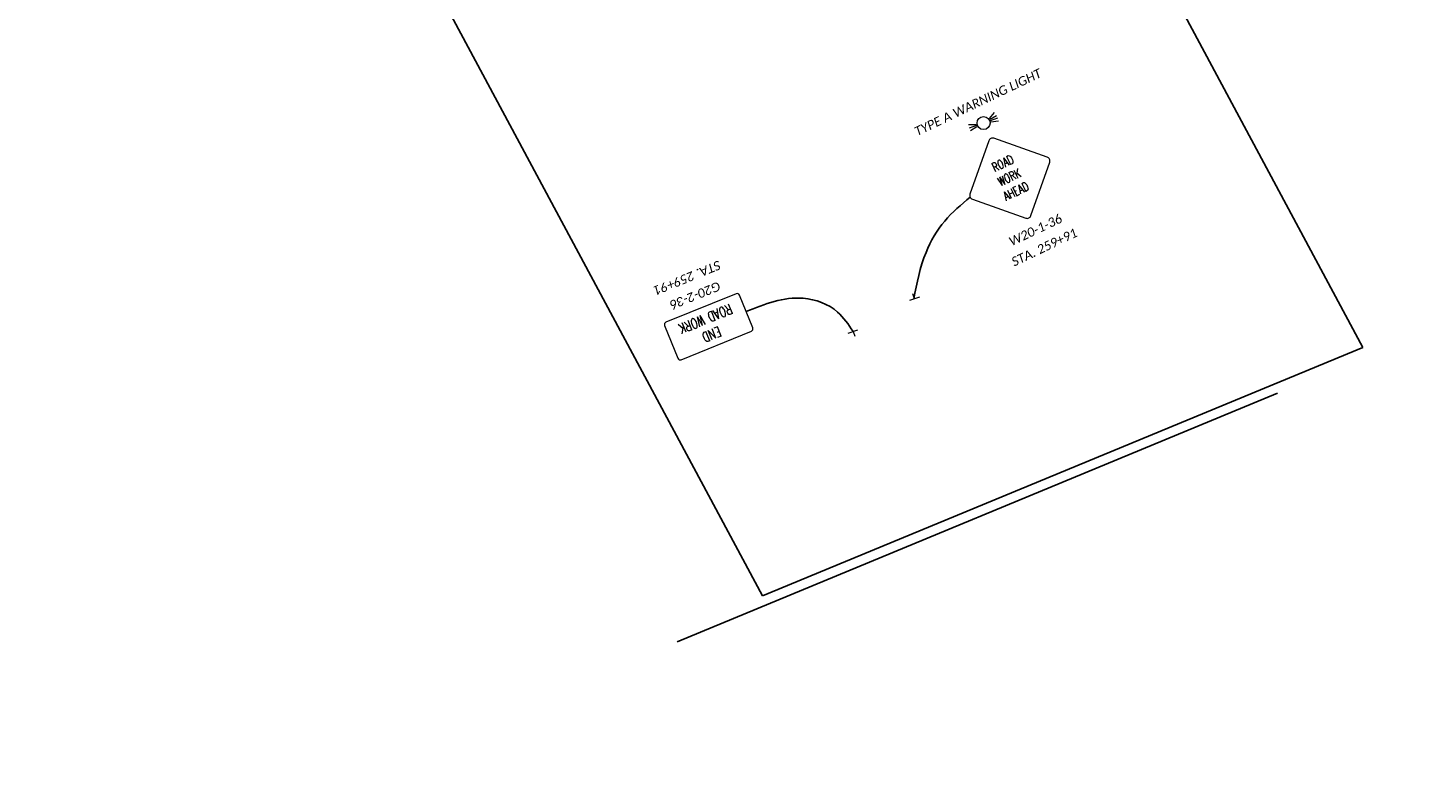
# Model space of a CAD drawing. Header units: feet. Extents: x 2243827 to 2247857, y 592450 to 600010.
# Tile 2 of 12: x 2245495 to 2246361, y 595305 to 595761. Entities that reach past the tile are written whole.
import ezdxf
from ezdxf import colors
from ezdxf.entities.mleader import LeaderData, LeaderLine
from ezdxf.enums import TextEntityAlignment as Align
from ezdxf.math import Vec2, Vec3

# ---------------------------------------------------------------- set-up
doc = ezdxf.new("R2010")
doc.units = ezdxf.units.FT
doc.header["$MEASUREMENT"] = 0
doc.layers.add('SC_Scratch1', color=7, linetype='Continuous', plot=False)
doc.layers.add('SN_P_Signs', color=120, linetype='Continuous')
doc.layers.add('TX_P_20', color=7, linetype='Continuous')
doc.styles.add('P_Slanted_Normal', font='calibrii.ttf', dxfattribs={"height": 0.14})
doc.styles.add('S', font='SIMPLEX', dxfattribs={"width": 0.7})

# ---------------------------------------------------------------- blocks, each defined once
blk = doc.blocks.new('SGN1PP')
at = {"layer": 'SN_P_Signs', "color": 120, "linetype": 'Continuous', "lineweight": 13}
for p, q in [((0, 0), (-0.08, 0)), ((0, 0.08), (0, -0.08))]:
    blk.add_line(p, q, dxfattribs=at)

msp = doc.modelspace()

# ---------------------------------------------------------------- linework, layer by layer
at = {"layer": 'SC_Scratch1'}
for p, q in [((2245511.405, 597071.131), (2246320.594, 595563.113)), ((2245158.941, 596882.003), (2245949.122, 595409.409)), ((2245949.122, 595409.409), (2246320.594, 595563.113)), ((2245896.251, 595381.039), (2246267.723, 595534.743))]:
    msp.add_line(p, q, dxfattribs=at)
at = {"layer": 'SN_P_Signs', "linetype": 'Continuous', "lineweight": 13}
for p, q in [((2246089.615, 595704.75), (2246092.693, 595708.365)), ((2246081.308, 595700.866), (2246076.561, 595700.824)), ((2246081.467, 595700.33), (2246077.057, 595698.732)), ((2246081.827, 595699.56), (2246077.775, 595697.197)), ((2246089.925, 595704.284), (2246093.98, 595706.642)), ((2246090.284, 595703.513), (2246094.696, 595705.107)), ((2246090.503, 595702.665), (2246095.135, 595703.404))]:
    msp.add_line(p, q, dxfattribs=at)
at = {"layer": 'SN_P_Signs', "linetype": 'Continuous', "lineweight": 13, "flags": 128}
for points in [[(2246126.837, 595677.633, 0.4142136), (2246125.315, 595680.824), (2246092.324, 595692.509, 0.4142136), (2246089.133, 595690.987), (2246077.448, 595657.996, 0.4142136), (2246078.97, 595654.805), (2246111.961, 595643.12, 0.4142136), (2246115.152, 595644.642)], [(2245888.519, 595576.651), (2245896.769, 595556.392, 0.4142136), (2245898.805, 595555.534), (2245942.219, 595573.213, 0.4142136), (2245943.076, 595575.249), (2245934.826, 595595.509, 0.4142136), (2245932.79, 595596.367), (2245889.376, 595578.688, 0.4142136)]]:
    msp.add_lwpolyline(points, format="xyb", close=True, dxfattribs=at)
at = {"layer": 'SN_P_Signs', "linetype": 'Continuous', "lineweight": 13}
msp.add_circle((2246085.874, 595701.927), 4.017, dxfattribs=at)
at = {"layer": 'TX_P_20'}
for points in [[(2246042.656, 595593.003), (2246050.309, 595621.951), (2246061.89, 595641.313), (2246077.548, 595656.085)], [(2246005.121, 595573.054), (2245995.622, 595584.98), (2245974.327, 595593.547), (2245938.951, 595585.379)]]:
    msp.add_spline(points, degree=3, dxfattribs=at)

# ---------------------------------------------------------------- block references
at = {"layer": 'SN_P_Signs'}
for p, xscale, yscale, zscale, rotation in [((2246043.171, 595593.177), 40, 40, 40, 288.7631595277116), ((2246005.121, 595573.054), 40.00000000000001, 40.00000000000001, 40.00000000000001, 108.7631595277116)]:
    msp.add_blockref('SGN1PP', p, dxfattribs=dict(at, xscale=xscale, yscale=yscale, zscale=zscale, rotation=rotation))

# ---------------------------------------------------------------- texts
at = {"layer": 'SN_P_Signs', "style": 'P_Slanted_Normal'}
for s, rotation, p in [('TYPE A WARNING LIGHT', 25.497326, (2246044.857, 595693.786)), ('W20-1-36', 25.497326, (2246103.286, 595625.692)), ('STA. 259+91', 25.497326, (2246104.854, 595613.145)), ('STA. 259+91', 202.157341, (2245921.837, 595617.026)), ('G20-2-36', 202.157341, (2245921.753, 595604.034))]:
    msp.add_text(s, height=5.6, rotation=rotation, dxfattribs=at).set_placement(p)
at = {"layer": 'SN_P_Signs', "linetype": 'Continuous', "lineweight": 13, "style": 'S', "width": 0.7}
for s, height, rotation, p in [('ROAD', 5.5554, 25.497326, (2246098.945, 595674.519)), ('WORK', 5.5554, 25.497326, (2246103.045, 595665.923)), ('AHEAD', 5.5554, 25.497326, (2246107.144, 595657.327)), ('ROAD WORK', 6.25, 202.157341, (2245912.655, 595583.668)), ('END', 6.25, 202.157341, (2245916.583, 595574.021))]:
    msp.add_text(s, height=height, rotation=rotation, dxfattribs=at).set_placement(p, align=Align.CENTER)

# ---------------------------------------------------------------- leaders
at = {"layer": 'TX_P_20'}
ml = msp.add_multileader_mtext('Standard', dxfattribs=at)
ml.set_content('INSTALL WORK ZONE TRAFFIC SIGNAL AND TEMPORARY CONTROLLER DURING STAGE 1, PRE-PHASE 1', color=256, style='P_Slanted_Normal')
ml.set_leader_properties()
ml.build(insert=Vec2(0, 0))
ml.multileader.update_dxf_attribs({"dogleg_length": 0.215, "arrow_head_size": 7.2, "scale": 40})
ctx = ml.context
ctx.base_point, ctx.scale, ctx.char_height, ctx.arrow_head_size, ctx.landing_gap_size, ctx.plane_origin, ctx.plane_x_axis, ctx.plane_y_axis = Vec3(2245695.595, 596052.589), 40, 5.6, 7.2, 3.6, Vec3(2246019.483, 596133.02), Vec3(-0.4728217, 0.8811581), Vec3(-0.8811581, -0.4728217)
ctx.text_align_type = 2
notes = []
notes.append((ctx, [(1, (1, 1, 0), (2245643.685, 596149.33), (0.4728217, -0.8811581), 8.603, [(5, [(2245729.608, 596196.002)], 0, [])])]))
ctx.mtext.insert, ctx.mtext.text_direction, ctx.mtext.rotation, ctx.mtext.width, ctx.mtext.defined_height, ctx.mtext.alignment, ctx.mtext.flow_direction = Vec3(2245646.952, 596137.234), Vec3(-0.4728217, 0.8811581), 2.0632866, 104.62653, 5.782, 3, 5
ml = msp.add_multileader_mtext('Standard', dxfattribs=at)
ml.set_content('END DRUMS\\PSTA. 266+37.00', color=256, style='P_Slanted_Normal')
ml.set_leader_properties()
ml.build(insert=Vec2(0, 0))
ml.multileader.update_dxf_attribs({"dogleg_length": 0.215, "arrow_head_size": 7.2, "scale": 40})
ctx = ml.context
ctx.base_point, ctx.scale, ctx.char_height, ctx.arrow_head_size, ctx.landing_gap_size, ctx.plane_origin, ctx.plane_x_axis, ctx.plane_y_axis = Vec3(2245894.102, 596130.652), 40, 5.6, 7.2, 3.6, Vec3(2246217.947, 596127.443), Vec3(-0.4728217, 0.8811581), Vec3(-0.8811581, -0.4728217)
ctx.text_align_type = 2
notes.append((ctx, [(1, (1, 1, 0), (2245860.39, 596193.478), (0.4728217, -0.8811581), 8.603, [(5, [(2245805.567, 596193.647)], 0, [])])]))
ctx.mtext.insert, ctx.mtext.text_direction, ctx.mtext.rotation, ctx.mtext.width, ctx.mtext.defined_height, ctx.mtext.alignment, ctx.mtext.flow_direction = Vec3(2245863.657, 596181.382), Vec3(-0.4728217, 0.8811581), 2.0632866, 104.62653, 5.782, 3, 5
for ctx, leaders in notes:
    for number, flags, end, landing, length, lines in leaders:
        leader = LeaderData()
        leader.index, (leader.has_last_leader_line, leader.has_dogleg_vector, leader.attachment_direction) = number, flags
        leader.last_leader_point, leader.dogleg_vector, leader.dogleg_length = Vec3(end), Vec3(landing), length
        for number, points, colour, breaks in lines:
            line = LeaderLine()
            line.index, line.vertices, line.color, line.breaks = number, Vec3.list(points), colors.encode_raw_color(colour), breaks
            leader.lines.append(line)
        ctx.leaders.append(leader)

doc.saveas('drawing.dxf')
